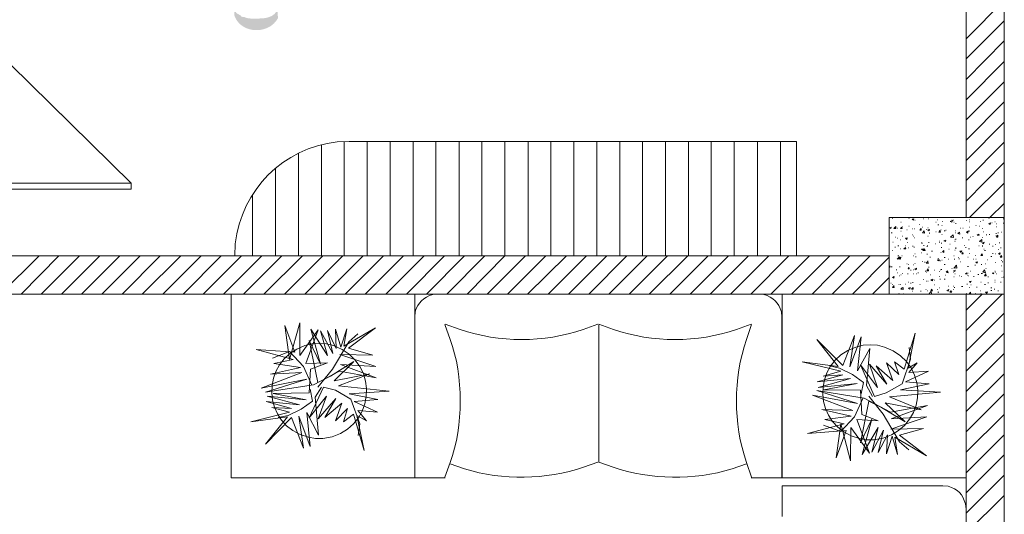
# Model space of a CAD drawing. Header units: millimetres. Extents: x 5 to 204, y 5 to 291.
# Tile 29 of 52: x 132 to 179, y 164 to 188. Entities that reach past the tile are written whole.
import ezdxf

# ---------------------------------------------------------------- set-up
doc = ezdxf.new("R2010")
doc.units = ezdxf.units.MM
doc.header["$MEASUREMENT"] = 0
doc.layers.get('0').update_dxf_attribs({"linetype": 'CONTINUOUS'})

msp = doc.modelspace()

# ---------------------------------------------------------------- hatches: boundary and pattern name
at = {"true_color": 0x000006}
msp.add_hatch(color=0, dxfattribs=at).paths.add_polyline_path([(142.398, 187.9), (142.414, 187.834), (142.414, 187.834), (142.463, 187.735), (142.52, 187.644), (142.585, 187.562), (142.657, 187.488), (142.736, 187.422), (142.821, 187.365), (142.911, 187.317), (143.005, 187.276), (143.102, 187.245), (143.202, 187.221), (143.304, 187.206), (143.407, 187.199), (143.511, 187.201), (143.614, 187.211), (143.715, 187.229), (143.815, 187.256), (143.912, 187.291), (144.006, 187.334), (144.095, 187.385), (144.179, 187.445), (144.258, 187.514), (144.329, 187.59), (144.394, 187.675), (144.45, 187.768), (144.45, 187.768), (144.417, 188.314), (144.417, 188.231), (144.417, 188.231), (144.408, 188.185), (144.396, 188.142), (144.38, 188.101), (144.361, 188.064), (144.339, 188.028), (144.313, 187.996), (144.285, 187.966), (144.254, 187.938), (144.221, 187.912), (144.186, 187.889), (144.149, 187.868), (144.11, 187.849), (144.07, 187.831), (144.029, 187.816), (143.987, 187.803), (143.945, 187.791), (143.901, 187.781), (143.858, 187.773), (143.815, 187.766), (143.772, 187.761), (143.729, 187.756), (143.687, 187.754), (143.646, 187.752), (143.606, 187.751), (143.606, 187.751), (143.506, 187.735), (143.391, 187.735), (143.391, 187.735), (143.368, 187.737), (143.345, 187.738), (143.322, 187.74), (143.3, 187.741), (143.277, 187.742), (143.254, 187.743), (143.232, 187.744), (143.209, 187.745), (143.187, 187.746), (143.164, 187.748), (143.142, 187.749), (143.12, 187.751), (143.097, 187.754), (143.075, 187.756), (143.053, 187.759), (143.032, 187.763), (143.01, 187.767), (142.988, 187.772), (142.967, 187.778), (142.945, 187.784), (142.924, 187.791), (142.903, 187.799), (142.882, 187.808), (142.861, 187.818), (142.861, 187.818), (142.812, 187.818), (142.745, 187.834), (142.712, 187.851), (142.696, 187.884), (142.563, 187.966), (142.514, 187.983), (142.481, 188.016), (142.447, 188.082), (142.431, 188.132), (142.414, 188.198), (142.414, 188.231), (142.398, 188.297)])

# ---------------------------------------------------------------- linework, layer by layer
at = {"color": 0, "linetype": 'Continuous', "lineweight": 9, "true_color": 0x767676}
for p, q in [((147.809, 181.944), (147.246, 181.927)), ((142.431, 177.112), (142.414, 176.55)), ((151.978, 174.746), (151.747, 174.729)), ((167.366, 174.729), (167.135, 174.746)), ((150.919, 173.902), (150.903, 173.67)), ((168.21, 173.67), (168.194, 173.902)), ((152.574, 172.611), (152.326, 173.306)), ((152.342, 173.323), (153.037, 173.075)), ((158.845, 173.075), (159.54, 173.323)), ((159.573, 173.323), (160.268, 173.075)), ((166.076, 173.075), (166.771, 173.323)), ((166.787, 173.306), (166.539, 172.611)), ((152.326, 166.109), (152.574, 166.804)), ((152.574, 166.738), (153.252, 166.506)), ((158.861, 166.572), (159.54, 166.82)), ((159.573, 166.82), (160.251, 166.572)), ((165.861, 166.506), (166.539, 166.738)), ((166.539, 166.804), (166.787, 166.109)), ((176.053, 165.679), (175.805, 165.695)), ((176.897, 164.62), (176.864, 164.851))]:
    msp.add_line(p, q, dxfattribs=at)
at = {"color": 0, "linetype": 'Continuous', "lineweight": 18, "true_color": 0x000007}
for points in [[(176.897, 203.106), (176.897, 178.353), (176.897, 178.353)], [(178.701, 203.106), (178.701, 178.353), (178.701, 178.353)], [(128.565, 176.55), (173.273, 176.55), (173.273, 176.55)], [(128.565, 174.746), (173.273, 174.746), (173.273, 174.746)], [(176.897, 161.741), (176.897, 174.746), (176.897, 174.746)], [(178.701, 161.741), (178.701, 174.746), (178.701, 174.746)]]:
    msp.add_lwpolyline(points, dxfattribs=at)
at = {"color": 0, "linetype": 'Continuous', "lineweight": 18, "true_color": 0xbababa}
msp.add_lwpolyline([(123.138, 192.599), (124.213, 192.599), (124.213, 193.079), (124.941, 193.079), (124.941, 193.51), (123.138, 193.51), (123.138, 192.599), (124.213, 192.599), (124.213, 193.079), (137.533, 179.975)], dxfattribs=at)
at = {"color": 0, "linetype": 'Continuous', "lineweight": 5, "true_color": 0x000005}
for points in [[(176.897, 186.792), (178.701, 188.595), (178.701, 188.595)], [(176.897, 185.849), (178.701, 187.636), (178.701, 187.636)], [(176.897, 184.872), (178.701, 186.692), (178.701, 186.692)], [(176.897, 183.913), (178.701, 185.716), (178.701, 185.716)], [(176.897, 182.969), (178.701, 184.756), (178.701, 184.756)], [(176.897, 182.01), (178.701, 183.813), (178.701, 183.813)], [(176.897, 181.05), (178.701, 182.854), (178.701, 182.854)], [(176.897, 180.107), (178.701, 181.911), (178.701, 181.911)], [(176.897, 179.131), (178.701, 180.951), (178.701, 180.951)], [(177.062, 178.353), (178.701, 179.975), (178.701, 179.975)], [(178.022, 178.353), (178.701, 179.015), (178.701, 179.015)], [(131.361, 174.746), (133.182, 176.55), (133.182, 176.55)], [(132.338, 174.746), (134.125, 176.55), (134.125, 176.55)], [(133.281, 174.746), (135.084, 176.55), (135.084, 176.55)], [(134.241, 174.746), (136.044, 176.55), (136.044, 176.55)], [(135.184, 174.746), (136.987, 176.55), (136.987, 176.55)], [(136.143, 174.746), (137.947, 176.55), (137.947, 176.55)], [(137.103, 174.746), (138.89, 176.55), (138.89, 176.55)], [(138.046, 174.746), (139.866, 176.55), (139.866, 176.55)], [(139.022, 174.746), (140.826, 176.55), (140.826, 176.55)], [(139.982, 174.746), (141.769, 176.55), (141.769, 176.55)], [(140.925, 174.746), (142.729, 176.55), (142.729, 176.55)], [(141.885, 174.746), (143.688, 176.55), (143.688, 176.55)], [(142.828, 174.746), (144.632, 176.55), (144.632, 176.55)], [(143.788, 174.746), (145.608, 176.55), (145.608, 176.55)], [(144.764, 174.746), (146.568, 176.55), (146.568, 176.55)], [(145.724, 174.746), (147.511, 176.55), (147.511, 176.55)], [(146.667, 174.746), (148.47, 176.55), (148.47, 176.55)], [(147.626, 174.746), (149.43, 176.55), (149.43, 176.55)], [(148.57, 174.746), (150.373, 176.55), (150.373, 176.55)], [(149.529, 174.746), (151.349, 176.55), (151.349, 176.55)], [(150.506, 174.746), (152.309, 176.55), (152.309, 176.55)], [(151.449, 174.746), (153.252, 176.55), (153.252, 176.55)], [(152.408, 174.746), (154.212, 176.55), (154.212, 176.55)], [(153.368, 174.746), (155.155, 176.55), (155.155, 176.55)], [(154.311, 174.746), (156.115, 176.55), (156.115, 176.55)], [(155.271, 174.746), (157.074, 176.55), (157.074, 176.55)], [(156.214, 174.746), (158.051, 176.55), (158.051, 176.55)], [(157.19, 174.746), (158.994, 176.55), (158.994, 176.55)], [(158.15, 174.746), (159.954, 176.55), (159.954, 176.55)], [(159.11, 174.746), (160.897, 176.55), (160.897, 176.55)], [(160.053, 174.746), (161.856, 176.55), (161.856, 176.55)], [(161.012, 174.746), (162.816, 176.55), (162.816, 176.55)], [(161.956, 174.746), (163.776, 176.55), (163.776, 176.55)], [(162.932, 174.746), (164.735, 176.55), (164.735, 176.55)], [(163.892, 174.746), (165.695, 176.55), (165.695, 176.55)], [(164.835, 174.746), (166.638, 176.55), (166.638, 176.55)], [(165.794, 174.746), (167.598, 176.55), (167.598, 176.55)], [(166.754, 174.746), (168.541, 176.55), (168.541, 176.55)], [(167.697, 174.746), (169.517, 176.55), (169.517, 176.55)], [(168.673, 174.746), (170.477, 176.55), (170.477, 176.55)], [(169.633, 174.746), (171.42, 176.55), (171.42, 176.55)], [(170.576, 174.746), (172.38, 176.55), (172.38, 176.55)], [(171.536, 174.746), (173.273, 176.483), (173.273, 176.483)], [(172.479, 174.746), (173.273, 175.524), (173.273, 175.524)], [(176.897, 173.985), (177.658, 174.746), (177.658, 174.746)], [(176.897, 173.025), (178.601, 174.746), (178.601, 174.746)], [(176.897, 172.049), (178.701, 173.852), (178.701, 173.852)], [(176.897, 171.106), (178.701, 172.909), (178.701, 172.909)], [(176.897, 170.146), (178.701, 171.95), (178.701, 171.95)], [(176.897, 169.203), (178.701, 170.99), (178.701, 170.99)], [(176.897, 168.243), (178.701, 170.047), (178.701, 170.047)], [(176.897, 167.284), (178.701, 169.071), (178.701, 169.071)], [(176.897, 166.307), (178.701, 168.111), (178.701, 168.111)], [(176.897, 165.364), (178.701, 167.168), (178.701, 167.168)], [(176.897, 164.404), (178.701, 166.208), (178.701, 166.208)], [(176.897, 163.461), (178.701, 165.248), (178.701, 165.248)]]:
    msp.add_lwpolyline(points, dxfattribs=at)
at = {"color": 0, "linetype": 'Continuous', "lineweight": 9, "true_color": 0x767676}
for points in [[(146.501, 176.55), (146.501, 181.795), (146.501, 181.795)], [(147.577, 176.55), (147.577, 181.944), (147.577, 181.944)], [(168.905, 176.55), (168.905, 181.944), (147.809, 181.944)], [(148.652, 176.55), (148.652, 181.96), (148.652, 181.96)], [(149.744, 176.55), (149.744, 181.96), (149.744, 181.96)], [(150.82, 176.55), (150.82, 181.96), (150.82, 181.96)], [(151.895, 176.55), (151.895, 181.96), (151.895, 181.96)], [(152.988, 176.55), (152.988, 181.96), (152.988, 181.96)], [(154.063, 176.55), (154.063, 181.96), (154.063, 181.96)], [(155.155, 176.55), (155.155, 181.96), (155.155, 181.96)], [(156.247, 176.55), (156.247, 181.96), (156.247, 181.96)], [(157.323, 176.55), (157.323, 181.96), (157.323, 181.96)], [(158.398, 176.55), (158.398, 181.96), (158.398, 181.96)], [(159.49, 176.55), (159.49, 181.96), (159.49, 181.96)], [(160.566, 176.55), (160.566, 181.96), (160.566, 181.96)], [(161.641, 176.55), (161.641, 181.96), (161.641, 181.96)], [(162.717, 176.55), (162.717, 181.96), (162.717, 181.96)], [(163.809, 176.55), (163.809, 181.96), (163.809, 181.96)], [(164.884, 176.55), (164.884, 181.96), (164.884, 181.96)], [(165.96, 176.55), (165.96, 181.96), (165.96, 181.96)], [(167.068, 176.55), (167.068, 181.96), (167.068, 181.96)], [(168.144, 176.55), (168.144, 181.96), (168.144, 181.96)], [(145.426, 176.55), (145.426, 181.398), (145.426, 181.398)], [(144.334, 176.55), (144.334, 180.67), (144.334, 180.67)], [(143.242, 176.55), (143.242, 179.429), (143.242, 179.429)], [(151.978, 174.746), (167.135, 174.746), (167.135, 174.746)], [(150.903, 173.67), (150.903, 166.076), (150.903, 166.076)], [(168.21, 173.67), (168.21, 166.076), (168.21, 166.076)], [(159.573, 173.306), (159.573, 166.804), (159.573, 166.804)], [(146.402, 172.413), (146.055, 172.396), (145.724, 172.314)], [(147.064, 172.314), (146.733, 172.396), (146.402, 172.413)], [(172.38, 172.347), (172.049, 172.33), (171.701, 172.247)], [(173.058, 172.247), (172.727, 172.33), (172.38, 172.347)], [(145.889, 167.995), (146.22, 167.929), (146.568, 167.929)], [(171.867, 167.929), (172.214, 167.863), (172.545, 167.863)], [(150.903, 166.076), (152.342, 166.076), (152.342, 166.076)], [(166.771, 166.076), (168.21, 166.076), (168.21, 166.076)], [(175.805, 165.695), (168.227, 165.695), (168.227, 165.695)], [(168.227, 164.256), (168.227, 165.695), (168.227, 165.695)], [(176.897, 142.249), (176.897, 164.62), (176.897, 164.62)]]:
    msp.add_lwpolyline(points, dxfattribs=at)
at = {"color": 0, "linetype": 'Continuous', "lineweight": 18, "true_color": 0xbababa}
msp.add_lwpolyline([(123.138, 179.065), (124.941, 179.065), (124.941, 179.495), (124.213, 179.495), (124.213, 179.693), (137.533, 179.693), (137.533, 179.975), (124.213, 179.975), (124.213, 179.693), (124.213, 179.975), (123.138, 179.975)], close=True, dxfattribs=at)
at = {"color": 0, "linetype": 'Continuous', "lineweight": 18, "true_color": 0x000001}
msp.add_lwpolyline([(178.701, 174.746), (173.273, 174.746), (173.273, 178.353), (178.701, 178.353)], close=True, dxfattribs=at)
at = {"color": 0, "linetype": 'Continuous', "lineweight": 9, "true_color": 0x000003}
for points in [[(173.422, 178.32), (173.439, 178.32), (173.439, 178.32)], [(173.522, 178.353), (173.538, 178.353), (173.538, 178.353)], [(174.2, 178.32), (174.216, 178.32), (174.216, 178.32)], [(174.349, 178.287), (174.432, 178.303), (174.432, 178.303)], [(174.415, 178.237), (174.432, 178.303), (174.432, 178.303)], [(174.878, 178.303), (174.895, 178.303), (174.895, 178.303)], [(175.11, 178.303), (175.127, 178.303), (175.127, 178.303)], [(177.079, 178.353), (177.112, 178.353), (177.112, 178.353)], [(177.294, 178.353), (177.311, 178.353), (177.311, 178.353)], [(177.972, 178.32), (177.989, 178.32), (177.989, 178.32)], [(178.353, 178.353), (178.37, 178.353), (178.37, 178.353)], [(178.651, 178.303), (178.667, 178.303), (178.667, 178.303)], [(173.29, 177.873), (173.373, 177.906), (173.373, 177.906)], [(173.29, 177.873), (173.356, 177.84), (173.356, 177.84)], [(173.356, 177.84), (173.373, 177.906), (173.373, 177.906)], [(173.488, 177.84), (173.588, 177.939), (173.588, 177.939)], [(173.488, 177.84), (173.588, 177.84), (173.588, 177.84)], [(173.588, 177.84), (173.588, 177.939), (173.588, 177.939)], [(173.67, 177.857), (173.687, 177.857), (173.687, 177.857)], [(173.803, 177.84), (173.869, 177.906), (173.869, 177.906)], [(173.803, 177.84), (173.886, 177.84), (173.886, 177.84)], [(173.819, 178.138), (173.836, 178.138), (173.836, 178.138)], [(173.886, 177.84), (173.869, 177.906), (173.869, 177.906)], [(173.886, 177.923), (173.902, 177.923), (173.902, 177.923)], [(174.2, 177.956), (174.216, 177.956), (174.216, 177.956)], [(174.349, 178.287), (174.415, 178.237), (174.415, 178.237)], [(174.349, 177.824), (174.365, 177.824), (174.365, 177.824)], [(174.465, 177.824), (174.481, 177.824), (174.481, 177.824)], [(174.481, 178.237), (174.498, 178.237), (174.498, 178.237)], [(174.696, 178.022), (174.713, 178.022), (174.713, 178.022)], [(174.713, 177.757), (174.779, 177.84), (174.779, 177.84)], [(174.779, 177.757), (174.779, 177.84), (174.779, 177.84)], [(174.845, 177.906), (174.862, 177.906), (174.862, 177.906)], [(175.093, 177.873), (175.11, 177.873), (175.11, 177.873)], [(175.474, 178.138), (175.491, 178.138), (175.491, 178.138)], [(175.54, 178.254), (175.557, 178.254), (175.557, 178.254)], [(175.573, 178.006), (175.606, 178.006), (175.606, 178.006)], [(175.755, 177.989), (175.772, 177.989), (175.772, 177.989)], [(175.788, 178.171), (175.805, 178.171), (175.805, 178.171)], [(176.152, 178.171), (176.252, 178.221), (176.252, 178.221)], [(176.152, 178.171), (176.219, 178.138), (176.219, 178.138)], [(176.219, 178.237), (176.235, 178.237), (176.235, 178.237)], [(176.219, 178.138), (176.252, 178.221), (176.252, 178.221)], [(176.285, 178.237), (176.301, 178.237), (176.301, 178.237)], [(176.318, 178.138), (176.334, 178.138), (176.334, 178.138)], [(176.401, 178.072), (176.434, 178.072), (176.434, 178.072)], [(176.616, 177.857), (176.632, 177.857), (176.632, 177.857)], [(176.748, 177.857), (176.765, 177.857), (176.765, 177.857)], [(176.897, 178.221), (176.914, 178.221), (176.914, 178.221)], [(177.046, 178.155), (177.062, 178.155), (177.062, 178.155)], [(177.062, 178.254), (177.079, 178.254), (177.079, 178.254)], [(177.062, 177.906), (177.079, 177.906), (177.079, 177.906)], [(177.36, 177.989), (177.377, 177.989), (177.377, 177.989)], [(177.526, 177.956), (177.542, 177.956), (177.542, 177.956)], [(177.575, 178.171), (177.592, 178.171), (177.592, 178.171)], [(177.675, 177.84), (177.691, 177.84), (177.691, 177.84)], [(177.691, 178.237), (177.724, 178.237), (177.724, 178.237)], [(177.972, 178.072), (178.055, 178.105), (178.055, 178.105)], [(177.972, 178.072), (178.039, 178.022), (178.039, 178.022)], [(178.039, 178.022), (178.055, 178.105), (178.055, 178.105)], [(178.105, 178.105), (178.121, 178.105), (178.121, 178.105)], [(178.254, 178.155), (178.27, 178.155), (178.27, 178.155)], [(178.337, 178.055), (178.353, 178.055), (178.353, 178.055)], [(178.337, 177.923), (178.353, 177.923), (178.353, 177.923)], [(178.651, 178.088), (178.667, 178.088), (178.667, 178.088)], [(173.373, 177.642), (173.406, 177.642), (173.406, 177.642)], [(173.571, 177.426), (173.588, 177.426), (173.588, 177.426)], [(173.67, 177.377), (173.687, 177.377), (173.687, 177.377)], [(173.819, 177.708), (173.836, 177.708), (173.836, 177.708)], [(173.886, 177.476), (173.902, 177.476), (173.902, 177.476)], [(174.034, 177.377), (174.117, 177.393), (174.117, 177.393)], [(174.034, 177.377), (174.101, 177.327), (174.101, 177.327)], [(174.101, 177.774), (174.117, 177.774), (174.117, 177.774)], [(174.101, 177.327), (174.117, 177.393), (174.117, 177.393)], [(174.349, 177.542), (174.365, 177.542), (174.365, 177.542)], [(174.415, 177.476), (174.432, 177.476), (174.432, 177.476)], [(174.465, 177.393), (174.481, 177.393), (174.481, 177.393)], [(174.713, 177.757), (174.779, 177.757), (174.779, 177.757)], [(174.845, 177.642), (174.928, 177.724), (174.928, 177.724)], [(174.845, 177.642), (174.945, 177.625), (174.945, 177.625)], [(174.945, 177.625), (174.928, 177.724), (174.928, 177.724)], [(175.027, 177.79), (175.044, 177.79), (175.044, 177.79)], [(175.093, 177.774), (175.176, 177.79), (175.176, 177.79)], [(175.093, 177.774), (175.16, 177.724), (175.16, 177.724)], [(175.093, 177.476), (175.11, 177.476), (175.11, 177.476)], [(175.16, 177.724), (175.176, 177.79), (175.176, 177.79)], [(175.16, 177.642), (175.176, 177.642), (175.176, 177.642)], [(175.16, 177.608), (175.176, 177.608), (175.176, 177.608)], [(175.474, 177.691), (175.491, 177.691), (175.491, 177.691)], [(175.606, 177.675), (175.656, 177.757), (175.656, 177.757)], [(175.606, 177.675), (175.689, 177.675), (175.689, 177.675)], [(175.689, 177.675), (175.656, 177.757), (175.656, 177.757)], [(175.706, 177.774), (175.722, 177.774), (175.722, 177.774)], [(175.755, 177.559), (175.772, 177.559), (175.772, 177.559)], [(175.871, 177.724), (175.904, 177.724), (175.904, 177.724)], [(175.937, 177.757), (175.954, 177.757), (175.954, 177.757)], [(176.169, 177.426), (176.285, 177.542), (176.285, 177.542)], [(176.169, 177.426), (176.301, 177.41), (176.301, 177.41)], [(176.301, 177.41), (176.285, 177.542), (176.285, 177.542)], [(176.384, 177.724), (176.401, 177.724), (176.401, 177.724)], [(176.384, 177.642), (176.401, 177.642), (176.401, 177.642)], [(176.516, 177.608), (176.583, 177.675), (176.583, 177.675)], [(176.516, 177.608), (176.599, 177.575), (176.599, 177.575)], [(176.599, 177.575), (176.583, 177.675), (176.583, 177.675)], [(176.715, 177.393), (176.748, 177.393), (176.748, 177.393)], [(176.914, 177.675), (176.996, 177.708), (176.996, 177.708)], [(176.914, 177.675), (176.98, 177.625), (176.98, 177.625)], [(176.98, 177.625), (176.996, 177.708), (176.996, 177.708)], [(177.013, 177.724), (177.046, 177.724), (177.046, 177.724)], [(177.046, 177.708), (177.062, 177.708), (177.062, 177.708)], [(177.112, 177.426), (177.129, 177.426), (177.129, 177.426)], [(177.211, 177.46), (177.228, 177.46), (177.228, 177.46)], [(177.426, 177.526), (177.493, 177.575), (177.493, 177.575)], [(177.426, 177.526), (177.509, 177.526), (177.509, 177.526)], [(177.509, 177.526), (177.493, 177.575), (177.493, 177.575)], [(177.675, 177.41), (177.691, 177.41), (177.691, 177.41)], [(177.724, 177.691), (177.741, 177.691), (177.741, 177.691)], [(177.84, 177.542), (177.873, 177.542), (177.873, 177.542)], [(177.989, 177.559), (178.022, 177.559), (178.022, 177.559)], [(178.303, 177.608), (178.337, 177.608), (178.337, 177.608)], [(178.303, 177.493), (178.337, 177.493), (178.337, 177.493)], [(178.337, 177.426), (178.403, 177.526), (178.403, 177.526)], [(178.337, 177.426), (178.403, 177.426), (178.403, 177.426)], [(178.403, 177.642), (178.419, 177.642), (178.419, 177.642)], [(178.403, 177.426), (178.403, 177.526), (178.403, 177.526)], [(178.568, 177.675), (178.585, 177.675), (178.585, 177.675)], [(173.439, 177.195), (173.455, 177.195), (173.455, 177.195)], [(173.538, 176.963), (173.571, 176.963), (173.571, 176.963)], [(173.687, 177.029), (173.72, 177.029), (173.72, 177.029)], [(173.803, 177.311), (173.819, 177.311), (173.819, 177.311)], [(173.968, 176.88), (174.034, 176.947), (174.034, 176.947)], [(174.018, 177.029), (174.034, 177.029), (174.034, 177.029)], [(174.051, 176.88), (174.034, 176.947), (174.034, 176.947)], [(174.117, 177.178), (174.134, 177.178), (174.134, 177.178)], [(174.167, 176.93), (174.183, 176.93), (174.183, 176.93)], [(174.365, 177.013), (174.398, 177.013), (174.398, 177.013)], [(174.432, 176.963), (174.465, 176.963), (174.465, 176.963)], [(174.779, 177.162), (174.796, 177.162), (174.796, 177.162)], [(174.812, 177.145), (174.845, 177.145), (174.845, 177.145)], [(174.895, 177.046), (174.928, 177.046), (174.928, 177.046)], [(175.044, 176.996), (175.077, 176.996), (175.077, 176.996)], [(175.077, 177.046), (175.093, 177.046), (175.093, 177.046)], [(175.127, 177.178), (175.16, 177.178), (175.16, 177.178)], [(175.457, 177.112), (175.474, 177.112), (175.474, 177.112)], [(175.623, 177.244), (175.639, 177.244), (175.639, 177.244)], [(175.623, 177.178), (175.639, 177.178), (175.639, 177.178)], [(175.722, 177.145), (175.755, 177.145), (175.755, 177.145)], [(175.722, 176.947), (175.755, 176.947), (175.755, 176.947)], [(175.855, 177.261), (175.937, 177.294), (175.937, 177.294)], [(175.855, 177.261), (175.921, 177.228), (175.921, 177.228)], [(175.921, 177.228), (175.937, 177.294), (175.937, 177.294)], [(176.136, 177.096), (176.152, 177.096), (176.152, 177.096)], [(176.368, 177.311), (176.384, 177.311), (176.384, 177.311)], [(176.368, 177.228), (176.384, 177.228), (176.384, 177.228)], [(176.401, 177.344), (176.434, 177.344), (176.434, 177.344)], [(176.401, 176.93), (176.434, 176.93), (176.434, 176.93)], [(176.401, 176.897), (176.434, 176.897), (176.434, 176.897)], [(176.814, 177.046), (176.831, 177.046), (176.831, 177.046)], [(176.864, 176.947), (176.897, 176.947), (176.897, 176.947)], [(177.013, 177.311), (177.046, 177.311), (177.046, 177.311)], [(177.493, 177.029), (177.509, 177.029), (177.509, 177.029)], [(177.526, 177.228), (177.642, 177.327), (177.642, 177.327)], [(177.526, 177.228), (177.642, 177.195), (177.642, 177.195)], [(177.642, 177.195), (177.642, 177.327), (177.642, 177.327)], [(177.658, 176.996), (177.675, 176.996), (177.675, 176.996)], [(177.675, 177.162), (177.757, 177.195), (177.757, 177.195)], [(177.675, 177.162), (177.724, 177.112), (177.724, 177.112)], [(177.675, 177.046), (177.691, 177.046), (177.691, 177.046)], [(177.724, 177.112), (177.757, 177.195), (177.757, 177.195)], [(177.989, 177.096), (178.022, 177.096), (178.022, 177.096)], [(178.138, 177.013), (178.171, 177.013), (178.171, 177.013)], [(178.287, 177.079), (178.303, 177.079), (178.303, 177.079)], [(178.452, 177.162), (178.485, 177.162), (178.485, 177.162)], [(178.519, 176.93), (178.552, 176.93), (178.552, 176.93)], [(173.422, 176.798), (173.439, 176.798), (173.439, 176.798)], [(173.654, 176.401), (173.753, 176.5), (173.753, 176.5)], [(173.687, 176.55), (173.72, 176.55), (173.72, 176.55)], [(173.737, 176.434), (173.819, 176.483), (173.819, 176.483)], [(173.737, 176.434), (173.803, 176.401), (173.803, 176.401)], [(173.753, 176.401), (173.753, 176.5), (173.753, 176.5)], [(173.753, 176.467), (173.786, 176.467), (173.786, 176.467)], [(173.786, 176.88), (173.803, 176.88), (173.803, 176.88)], [(173.803, 176.401), (173.819, 176.483), (173.819, 176.483)], [(173.869, 176.55), (173.886, 176.55), (173.886, 176.55)], [(173.968, 176.88), (174.051, 176.88), (174.051, 176.88)], [(174.415, 176.55), (174.432, 176.55), (174.432, 176.55)], [(174.481, 176.649), (174.498, 176.649), (174.498, 176.649)], [(174.514, 176.5), (174.547, 176.5), (174.547, 176.5)], [(174.796, 176.864), (174.878, 176.88), (174.878, 176.88)], [(174.796, 176.864), (174.862, 176.814), (174.862, 176.814)], [(174.796, 176.698), (174.812, 176.698), (174.812, 176.698)], [(174.862, 176.814), (174.878, 176.88), (174.878, 176.88)], [(174.878, 176.798), (174.945, 176.88), (174.945, 176.88)], [(174.878, 176.798), (174.961, 176.798), (174.961, 176.798)], [(174.961, 176.798), (174.945, 176.88), (174.945, 176.88)], [(175.044, 176.632), (175.077, 176.632), (175.077, 176.632)], [(175.193, 176.483), (175.226, 176.483), (175.226, 176.483)], [(175.275, 176.765), (175.309, 176.765), (175.309, 176.765)], [(175.706, 176.715), (175.722, 176.715), (175.722, 176.715)], [(175.788, 176.732), (175.855, 176.798), (175.855, 176.798)], [(175.788, 176.732), (175.855, 176.715), (175.855, 176.715)], [(175.855, 176.715), (175.855, 176.798), (175.855, 176.798)], [(175.871, 176.467), (175.904, 176.467), (175.904, 176.467)], [(176.086, 176.864), (176.103, 176.864), (176.103, 176.864)], [(176.318, 176.55), (176.334, 176.55), (176.334, 176.55)], [(176.368, 176.814), (176.384, 176.814), (176.384, 176.814)], [(176.533, 176.467), (176.55, 176.467), (176.55, 176.467)], [(176.599, 176.765), (176.698, 176.781), (176.698, 176.781)], [(176.599, 176.765), (176.665, 176.715), (176.665, 176.715)], [(176.665, 176.715), (176.698, 176.781), (176.698, 176.781)], [(176.698, 176.649), (176.748, 176.715), (176.748, 176.715)], [(176.698, 176.649), (176.765, 176.649), (176.765, 176.649)], [(176.765, 176.649), (176.748, 176.715), (176.748, 176.715)], [(176.98, 176.483), (176.996, 176.483), (176.996, 176.483)], [(176.996, 176.88), (177.013, 176.88), (177.013, 176.88)], [(177.046, 176.665), (177.062, 176.665), (177.062, 176.665)], [(177.062, 176.88), (177.079, 176.88), (177.079, 176.88)], [(177.344, 176.566), (177.36, 176.566), (177.36, 176.566)], [(177.592, 176.566), (177.658, 176.649), (177.658, 176.649)], [(177.592, 176.566), (177.675, 176.566), (177.675, 176.566)], [(177.642, 176.566), (177.658, 176.566), (177.658, 176.566)], [(177.675, 176.566), (177.658, 176.649), (177.658, 176.649)], [(177.658, 176.616), (177.675, 176.616), (177.675, 176.616)], [(177.741, 176.864), (177.757, 176.864), (177.757, 176.864)], [(177.774, 176.798), (177.807, 176.798), (177.807, 176.798)], [(178.072, 176.516), (178.105, 176.516), (178.105, 176.516)], [(178.138, 176.665), (178.171, 176.665), (178.171, 176.665)], [(178.287, 176.649), (178.303, 176.649), (178.303, 176.649)], [(178.419, 176.847), (178.436, 176.847), (178.436, 176.847)], [(178.419, 176.649), (178.502, 176.698), (178.502, 176.698)], [(178.419, 176.649), (178.485, 176.616), (178.485, 176.616)], [(178.485, 176.616), (178.502, 176.698), (178.502, 176.698)], [(178.502, 176.483), (178.568, 176.566), (178.568, 176.566)], [(178.502, 176.483), (178.585, 176.483), (178.585, 176.483)], [(178.585, 176.483), (178.568, 176.566), (178.568, 176.566)], [(173.273, 176.053), (173.306, 176.086), (173.306, 176.086)], [(173.273, 176.02), (173.306, 176.02), (173.306, 176.02)], [(173.306, 176.02), (173.306, 176.086), (173.306, 176.086)], [(173.356, 176.037), (173.373, 176.037), (173.373, 176.037)], [(173.373, 176.037), (173.406, 176.037), (173.406, 176.037)], [(173.654, 176.417), (173.753, 176.401), (173.753, 176.401)], [(173.753, 176.037), (173.786, 176.037), (173.786, 176.037)], [(174.101, 176.169), (174.117, 176.169), (174.117, 176.169)], [(174.167, 176.136), (174.183, 176.136), (174.183, 176.136)], [(174.167, 175.937), (174.2, 176.02), (174.2, 176.02)], [(174.216, 175.937), (174.2, 176.02), (174.2, 176.02)], [(174.398, 176.119), (174.415, 176.119), (174.415, 176.119)], [(174.481, 176.185), (174.498, 176.185), (174.498, 176.185)], [(174.481, 175.937), (174.564, 175.97), (174.564, 175.97)], [(174.547, 175.888), (174.564, 175.97), (174.564, 175.97)], [(174.845, 176.285), (174.862, 176.285), (174.862, 176.285)], [(174.945, 176.252), (174.961, 176.252), (174.961, 176.252)], [(175.011, 176.202), (175.093, 176.285), (175.093, 176.285)], [(175.011, 176.202), (175.11, 176.185), (175.11, 176.185)], [(175.027, 176.202), (175.044, 176.202), (175.044, 176.202)], [(175.11, 176.185), (175.093, 176.318), (175.093, 176.318)], [(175.127, 176.02), (175.16, 176.02), (175.16, 176.02)], [(175.54, 176.351), (175.639, 176.368), (175.639, 176.368)], [(175.54, 176.351), (175.606, 176.318), (175.606, 176.318)], [(175.573, 176.417), (175.606, 176.417), (175.606, 176.417)], [(175.606, 176.318), (175.639, 176.368), (175.639, 176.368)], [(175.689, 176.318), (175.706, 176.318), (175.706, 176.318)], [(175.755, 176.351), (175.772, 176.351), (175.772, 176.351)], [(175.871, 176.136), (175.904, 176.136), (175.904, 176.136)], [(176.07, 176.401), (176.086, 176.401), (176.086, 176.401)], [(176.318, 175.97), (176.334, 175.97), (176.334, 175.97)], [(176.334, 176.401), (176.368, 176.401), (176.368, 176.401)], [(176.334, 175.987), (176.45, 176.103), (176.45, 176.103)], [(176.334, 175.987), (176.467, 175.97), (176.467, 175.97)], [(176.467, 175.97), (176.45, 176.103), (176.45, 176.103)], [(176.55, 176.417), (176.583, 176.417), (176.583, 176.417)], [(176.616, 176.268), (176.632, 176.268), (176.632, 176.268)], [(176.963, 176.053), (176.98, 176.053), (176.98, 176.053)], [(176.996, 176.053), (177.013, 176.053), (177.013, 176.053)], [(177.228, 176.401), (177.244, 176.401), (177.244, 176.401)], [(177.311, 176.103), (177.344, 176.103), (177.344, 176.103)], [(177.36, 176.401), (177.377, 176.401), (177.377, 176.401)], [(177.36, 176.252), (177.443, 176.268), (177.443, 176.268)], [(177.36, 176.252), (177.426, 176.202), (177.426, 176.202)], [(177.426, 176.202), (177.443, 176.268), (177.443, 176.268)], [(177.608, 176.136), (177.642, 176.136), (177.642, 176.136)], [(177.807, 176.169), (177.824, 176.169), (177.824, 176.169)], [(177.906, 176.368), (177.923, 176.368), (177.923, 176.368)], [(178.27, 176.235), (178.287, 176.235), (178.287, 176.235)], [(178.568, 176.334), (178.585, 176.334), (178.585, 176.334)], [(178.568, 176.086), (178.585, 176.086), (178.585, 176.086)], [(178.601, 176.268), (178.634, 176.268), (178.634, 176.268)], [(173.422, 175.524), (173.505, 175.573), (173.505, 175.573)], [(173.422, 175.524), (173.488, 175.491), (173.488, 175.491)], [(173.488, 175.491), (173.505, 175.573), (173.505, 175.573)], [(173.604, 175.888), (173.637, 175.888), (173.637, 175.888)], [(173.67, 175.755), (173.687, 175.755), (173.687, 175.755)], [(173.737, 175.606), (173.753, 175.606), (173.753, 175.606)], [(173.819, 175.656), (173.836, 175.656), (173.836, 175.656)], [(173.886, 175.722), (173.902, 175.722), (173.902, 175.722)], [(174.134, 175.706), (174.167, 175.706), (174.167, 175.706)], [(174.167, 175.937), (174.216, 175.937), (174.216, 175.937)], [(174.283, 175.871), (174.316, 175.871), (174.316, 175.871)], [(174.398, 175.706), (174.415, 175.706), (174.415, 175.706)], [(174.415, 175.888), (174.432, 175.888), (174.432, 175.888)], [(174.481, 175.937), (174.547, 175.888), (174.547, 175.888)], [(174.547, 175.706), (174.564, 175.706), (174.564, 175.706)], [(174.63, 175.755), (174.647, 175.755), (174.647, 175.755)], [(174.961, 175.821), (174.994, 175.821), (174.994, 175.821)], [(175.027, 175.788), (175.044, 175.788), (175.044, 175.788)], [(175.044, 175.838), (175.11, 175.937), (175.11, 175.937)], [(175.044, 175.838), (175.127, 175.838), (175.127, 175.838)], [(175.127, 175.838), (175.11, 175.937), (175.11, 175.937)], [(175.226, 175.656), (175.242, 175.656), (175.242, 175.656)], [(175.408, 175.871), (175.424, 175.871), (175.424, 175.871)], [(175.623, 175.805), (175.639, 175.805), (175.639, 175.805)], [(175.623, 175.573), (175.639, 175.573), (175.639, 175.573)], [(175.689, 175.888), (175.706, 175.888), (175.706, 175.888)], [(175.722, 175.904), (175.755, 175.904), (175.755, 175.904)], [(175.904, 175.639), (175.921, 175.639), (175.921, 175.639)], [(175.954, 175.788), (176.02, 175.838), (176.02, 175.838)], [(175.954, 175.788), (176.053, 175.755), (176.053, 175.755)], [(176.053, 175.755), (176.02, 175.838), (176.02, 175.838)], [(176.219, 175.954), (176.235, 175.954), (176.235, 175.954)], [(176.301, 175.838), (176.384, 175.871), (176.384, 175.871)], [(176.301, 175.838), (176.368, 175.805), (176.368, 175.805)], [(176.301, 175.788), (176.318, 175.788), (176.318, 175.788)], [(176.318, 175.557), (176.334, 175.557), (176.334, 175.557)], [(176.368, 175.805), (176.384, 175.871), (176.384, 175.871)], [(176.368, 175.706), (176.384, 175.706), (176.384, 175.706)], [(176.583, 175.606), (176.599, 175.606), (176.599, 175.606)], [(176.682, 175.573), (176.698, 175.573), (176.698, 175.573)], [(176.864, 175.706), (176.93, 175.755), (176.93, 175.755)], [(176.864, 175.706), (176.93, 175.706), (176.93, 175.706)], [(176.93, 175.706), (176.93, 175.755), (176.93, 175.755)], [(176.963, 175.639), (176.98, 175.639), (176.98, 175.639)], [(176.98, 175.739), (176.996, 175.739), (176.996, 175.739)], [(176.996, 175.606), (177.013, 175.606), (177.013, 175.606)], [(177.112, 175.821), (177.129, 175.821), (177.129, 175.821)], [(177.244, 175.573), (177.278, 175.573), (177.278, 175.573)], [(177.46, 175.673), (177.493, 175.673), (177.493, 175.673)], [(177.608, 175.722), (177.642, 175.722), (177.642, 175.722)], [(177.658, 175.722), (177.675, 175.722), (177.675, 175.722)], [(177.691, 175.788), (177.774, 175.888), (177.774, 175.888)], [(177.691, 175.788), (177.807, 175.755), (177.807, 175.755)], [(177.807, 175.755), (177.774, 175.888), (177.774, 175.888)], [(177.774, 175.606), (177.824, 175.706), (177.824, 175.706)], [(177.774, 175.606), (177.84, 175.606), (177.84, 175.606)], [(177.824, 175.954), (177.84, 175.954), (177.84, 175.954)], [(177.84, 175.606), (177.824, 175.706), (177.824, 175.706)], [(177.923, 175.557), (177.956, 175.557), (177.956, 175.557)], [(178.121, 175.739), (178.204, 175.755), (178.204, 175.755)], [(178.121, 175.739), (178.188, 175.706), (178.188, 175.706)], [(178.188, 175.706), (178.204, 175.755), (178.204, 175.755)], [(178.254, 175.821), (178.27, 175.821), (178.27, 175.821)], [(178.27, 175.788), (178.287, 175.788), (178.287, 175.788)], [(178.337, 175.706), (178.353, 175.706), (178.353, 175.706)], [(178.585, 175.821), (178.601, 175.821), (178.601, 175.821)], [(178.585, 175.524), (178.601, 175.524), (178.601, 175.524)], [(178.667, 175.557), (178.701, 175.557), (178.701, 175.557)], [(178.667, 175.557), (178.701, 175.524), (178.701, 175.524)], [(173.356, 175.259), (173.373, 175.259), (173.373, 175.259)], [(173.422, 175.193), (173.439, 175.193), (173.439, 175.193)], [(173.422, 175.06), (173.488, 175.143), (173.488, 175.143)], [(173.422, 175.06), (173.505, 175.06), (173.505, 175.06)], [(173.505, 175.06), (173.488, 175.143), (173.488, 175.143)], [(173.488, 175.143), (173.505, 175.143), (173.505, 175.143)], [(173.72, 175.193), (173.737, 175.193), (173.737, 175.193)], [(173.803, 175.193), (173.819, 175.193), (173.819, 175.193)], [(173.819, 174.978), (173.902, 175.06), (173.902, 175.06)], [(173.935, 174.961), (173.935, 175.06), (173.935, 175.06)], [(174.034, 175.209), (174.051, 175.209), (174.051, 175.209)], [(174.167, 175.309), (174.183, 175.309), (174.183, 175.309)], [(174.183, 175.027), (174.266, 175.06), (174.266, 175.06)], [(174.25, 174.978), (174.266, 175.06), (174.266, 175.06)], [(174.283, 175.259), (174.316, 175.259), (174.316, 175.259)], [(174.332, 174.978), (174.398, 175.06), (174.398, 175.06)], [(174.365, 175.292), (174.398, 175.292), (174.398, 175.292)], [(174.398, 174.978), (174.398, 175.06), (174.398, 175.06)], [(174.713, 175.193), (174.729, 175.193), (174.729, 175.193)], [(174.878, 175.441), (174.895, 175.441), (174.895, 175.441)], [(175.011, 175.358), (175.027, 175.358), (175.027, 175.358)], [(175.093, 175.358), (175.11, 175.358), (175.11, 175.358)], [(175.242, 175.424), (175.325, 175.457), (175.325, 175.457)], [(175.242, 175.424), (175.309, 175.375), (175.309, 175.375)], [(175.309, 175.375), (175.325, 175.457), (175.325, 175.457)], [(175.391, 175.408), (175.408, 175.408), (175.408, 175.408)], [(175.391, 175.176), (175.408, 175.176), (175.408, 175.176)], [(175.639, 175.044), (175.656, 175.044), (175.656, 175.044)], [(175.656, 175.457), (175.689, 175.457), (175.689, 175.457)], [(175.871, 175.457), (175.904, 175.457), (175.904, 175.457)], [(176.053, 175.127), (176.07, 175.127), (176.07, 175.127)], [(176.301, 175.127), (176.318, 175.127), (176.318, 175.127)], [(176.334, 175.06), (176.368, 175.06), (176.368, 175.06)], [(176.665, 175.11), (176.682, 175.11), (176.682, 175.11)], [(176.715, 175.11), (176.748, 175.11), (176.748, 175.11)], [(176.93, 175.209), (176.963, 175.209), (176.963, 175.209)], [(177.046, 175.06), (177.062, 175.06), (177.062, 175.06)], [(177.062, 175.342), (177.145, 175.358), (177.145, 175.358)], [(177.062, 175.342), (177.112, 175.292), (177.112, 175.292)], [(177.112, 175.292), (177.145, 175.358), (177.145, 175.358)], [(177.129, 175.176), (177.145, 175.176), (177.145, 175.176)], [(177.393, 175.077), (177.426, 175.077), (177.426, 175.077)], [(177.592, 175.309), (177.608, 175.309), (177.608, 175.309)], [(177.774, 175.193), (177.807, 175.193), (177.807, 175.193)], [(177.923, 175.275), (177.956, 175.275), (177.956, 175.275)], [(178.072, 175.044), (178.105, 175.044), (178.105, 175.044)], [(178.254, 175.408), (178.27, 175.408), (178.27, 175.408)], [(178.254, 175.309), (178.27, 175.309), (178.27, 175.309)], [(178.519, 175.309), (178.552, 175.309), (178.552, 175.309)], [(173.72, 174.779), (173.737, 174.779), (173.737, 174.779)], [(173.819, 174.978), (173.935, 174.961), (173.935, 174.961)], [(173.952, 174.763), (173.968, 174.763), (173.968, 174.763)], [(174.183, 175.027), (174.25, 174.978), (174.25, 174.978)], [(174.332, 174.978), (174.398, 174.978), (174.398, 174.978)], [(174.349, 174.878), (174.365, 174.878), (174.365, 174.878)], [(174.746, 174.878), (174.779, 174.878), (174.779, 174.878)], [(174.994, 174.961), (175.011, 174.961), (175.011, 174.961)], [(175.077, 174.895), (175.093, 174.895), (175.093, 174.895)], [(175.16, 174.763), (175.259, 174.878), (175.259, 174.878)], [(175.176, 174.763), (175.259, 174.746), (175.259, 174.746)], [(175.242, 174.911), (175.275, 174.978), (175.275, 174.978)], [(175.242, 174.911), (175.309, 174.895), (175.309, 174.895)], [(175.275, 174.746), (175.259, 174.878), (175.259, 174.878)], [(175.309, 174.895), (175.275, 174.978), (175.275, 174.978)], [(175.54, 174.961), (175.557, 174.961), (175.557, 174.961)], [(175.573, 174.829), (175.606, 174.829), (175.606, 174.829)], [(175.987, 174.911), (176.086, 174.961), (176.086, 174.961)], [(175.987, 174.911), (176.053, 174.878), (176.053, 174.878)], [(176.053, 174.878), (176.086, 174.961), (176.086, 174.961)], [(176.136, 174.829), (176.185, 174.895), (176.185, 174.895)], [(176.136, 174.829), (176.219, 174.829), (176.219, 174.829)], [(176.219, 174.829), (176.185, 174.895), (176.185, 174.895)], [(176.301, 174.961), (176.318, 174.961), (176.318, 174.961)], [(176.914, 174.779), (176.93, 174.779), (176.93, 174.779)], [(177.046, 174.746), (177.112, 174.829), (177.112, 174.829)], [(177.046, 174.746), (177.079, 174.746), (177.079, 174.746)], [(177.129, 174.746), (177.112, 174.829), (177.112, 174.829)], [(177.344, 174.779), (177.36, 174.779), (177.36, 174.779)], [(177.575, 174.895), (177.592, 174.895), (177.592, 174.895)], [(177.592, 174.779), (177.608, 174.779), (177.608, 174.779)], [(177.807, 174.829), (177.89, 174.845), (177.89, 174.845)], [(177.807, 174.829), (177.873, 174.779), (177.873, 174.779)], [(177.873, 174.779), (177.89, 174.845), (177.89, 174.845)], [(177.906, 174.829), (177.923, 174.829), (177.923, 174.829)], [(178.072, 174.911), (178.105, 174.911), (178.105, 174.911)], [(178.221, 174.978), (178.254, 174.978), (178.254, 174.978)], [(178.403, 174.895), (178.419, 174.895), (178.419, 174.895)]]:
    msp.add_lwpolyline(points, dxfattribs=at)
at = {"color": 0, "linetype": 'Continuous', "lineweight": 9, "true_color": 0x767676}
for points in [[(150.903, 174.746), (142.249, 174.746), (142.249, 166.076), (150.903, 166.076)], [(176.897, 166.076), (168.227, 166.076), (168.227, 174.746), (176.897, 174.746)]]:
    msp.add_lwpolyline(points, close=True, dxfattribs=at)
at = {"color": 0, "linetype": 'Continuous', "lineweight": 5, "true_color": 0x000003}
for points in [[(147.345, 171.106), (146.121, 170.46), (143.87, 170.113), (145.806, 170.725), (143.655, 170.312), (145.575, 171.04), (144.102, 170.973), (145.509, 171.288), (144.251, 171.47), (145.161, 171.652), (143.424, 172.132), (145.244, 171.999), (144.781, 173.257), (144.996, 171.652), (145.475, 173.389), (145.475, 171.85), (146.352, 173.058), (145.757, 171.47), (146.783, 171.503), (145.988, 171.205)], [(146.601, 170.361), (145.922, 168.905), (146.733, 169.931), (146.352, 168.855), (147.18, 169.815), (146.667, 168.922), (147.461, 169.6), (147.163, 168.773), (147.726, 169.352), (147.544, 168.723), (148.007, 169.087), (148.52, 167.366), (148.173, 169.021), (148.619, 168.773), (148.222, 169.253), (149.149, 169.17), (148.04, 169.683), (149.165, 169.766), (147.809, 170.047), (149.695, 170.163), (147.312, 170.411), (148.785, 170.99), (147.097, 170.659), (148.024, 171.569), (146.932, 170.874), (146.336, 170.576), (145.922, 172.562), (146.452, 171.437), (146.005, 173.091), (146.783, 171.85), (146.452, 173.009), (147.031, 171.95), (146.783, 173.025), (147.196, 172.181), (147.163, 173.091), (147.411, 172.247), (147.693, 173.108), (147.56, 172.281), (149.049, 173.158), (147.775, 172.198), (148.917, 171.867), (147.362, 171.9), (149.066, 171.337), (147.395, 171.42), (149.083, 170.791), (147.345, 171.106)], [(146.336, 170.361), (147.014, 171.205), (147.792, 172.496), (148.222, 172.876)], [(171.983, 169.071), (171.917, 170.212), (170.196, 170.229), (171.768, 170.527), (169.931, 170.345), (171.453, 170.758), (169.881, 170.609), (171.089, 170.94), (170.163, 170.874), (170.99, 171.106), (169.17, 171.553), (170.874, 171.337), (169.865, 172.611), (171.089, 171.371), (171.635, 172.793), (171.42, 171.321), (171.95, 172.727), (171.784, 171.122), (172.363, 172.181), (172.198, 170.427), (172.479, 169.914)], [(172.578, 169.914), (171.917, 171.404), (172.727, 170.345), (172.347, 171.437), (173.158, 170.494), (172.661, 171.354), (173.439, 170.676), (173.141, 171.503), (173.72, 170.957), (173.522, 171.553), (173.985, 171.205), (174.498, 172.909), (174.167, 171.255), (174.597, 171.503), (174.2, 171.04), (175.127, 171.106), (174.034, 170.609), (175.16, 170.51), (173.803, 170.229), (175.689, 170.113), (173.29, 169.898), (174.779, 169.286), (173.075, 169.617), (174.018, 168.723), (172.909, 169.401), (172.314, 169.699), (171.917, 167.73), (172.446, 168.839), (171.999, 167.184), (172.76, 168.458), (172.446, 167.284), (173.009, 168.326), (172.76, 167.267), (173.191, 168.111), (173.141, 167.201), (173.406, 168.045), (173.67, 167.184), (173.538, 167.995), (175.027, 167.118), (173.753, 168.094), (174.895, 168.409), (173.356, 168.376), (175.044, 168.955), (173.373, 168.855), (175.077, 169.484), (173.34, 169.17)], [(146.055, 170.444), (145.657, 171.337), (144.996, 172.032), (144.185, 171.718)], [(172.578, 169.914), (173.124, 170.08), (173.886, 170.51), (174.283, 171.668), (174.216, 172.231)], [(171.95, 170.047), (172.065, 170.576), (171.536, 170.957), (170.924, 171.255), (170.46, 171.354)], [(145.988, 171.205), (145.922, 170.08), (144.218, 170.063), (145.773, 169.749), (143.937, 169.931), (145.459, 169.517), (143.887, 169.683), (145.095, 169.352), (144.168, 169.401), (144.996, 169.17), (143.176, 168.723), (144.896, 168.955), (143.87, 167.664), (145.095, 168.922), (145.657, 167.482), (145.442, 168.988), (145.972, 167.548), (145.806, 169.153), (146.369, 168.094), (146.204, 169.881), (146.501, 170.361)], [(145.972, 170.262), (146.071, 169.699), (145.542, 169.319), (144.929, 169.021), (144.466, 168.922)], [(146.601, 170.361), (147.163, 170.212), (147.891, 169.782), (148.305, 168.624), (148.239, 168.078)], [(173.34, 169.17), (172.099, 169.832), (169.865, 170.196), (171.784, 169.583), (169.65, 169.981), (171.553, 169.253), (170.096, 169.302), (171.486, 168.988), (170.245, 168.822), (171.155, 168.624), (169.418, 168.161), (171.238, 168.309), (170.775, 167.019), (170.99, 168.624), (171.453, 166.886), (171.47, 168.458), (172.347, 167.234), (171.751, 168.822), (172.76, 168.773), (171.983, 169.071)], [(172.314, 169.931), (172.992, 169.087), (173.753, 167.78), (174.2, 167.399)], [(172.049, 169.848), (171.635, 168.955), (170.99, 168.26), (170.179, 168.558)]]:
    msp.add_lwpolyline(points, dxfattribs=at)
at = {"color": 0, "linetype": 'Continuous', "lineweight": 9, "true_color": 0x767676}
for points in [[(147.246, 181.927), (144.681, 181.629), (142.745, 179.677), (142.431, 177.112)], [(151.747, 174.729), (151.3, 174.597), (151.052, 174.349), (150.919, 173.902)], [(168.194, 173.902), (168.061, 174.349), (167.813, 174.597), (167.366, 174.729)], [(153.037, 173.075), (154.907, 172.446), (156.975, 172.446), (158.845, 173.075)], [(160.268, 173.075), (162.138, 172.446), (164.206, 172.446), (166.076, 173.075)], [(145.724, 172.314), (143.556, 171.586), (143.655, 168.541), (145.889, 167.995)], [(146.568, 167.929), (149.033, 168.21), (149.397, 171.503), (147.064, 172.314)], [(152.574, 166.804), (153.203, 168.525), (153.203, 170.874), (152.574, 172.611)], [(166.539, 172.611), (165.91, 170.742), (165.91, 168.673), (166.539, 166.804)], [(171.701, 172.247), (169.534, 171.519), (169.65, 168.475), (171.867, 167.929)], [(172.545, 167.863), (175.027, 168.144), (175.391, 171.437), (173.058, 172.247)], [(153.252, 166.506), (155.072, 165.927), (157.058, 165.993), (158.861, 166.572)], [(160.251, 166.572), (162.055, 165.993), (164.04, 165.927), (165.861, 166.506)], [(176.864, 164.851), (176.748, 165.315), (176.5, 165.546), (176.053, 165.679)]]:
    msp.add_open_spline(points, degree=3, dxfattribs=at)

doc.saveas('drawing.dxf')
